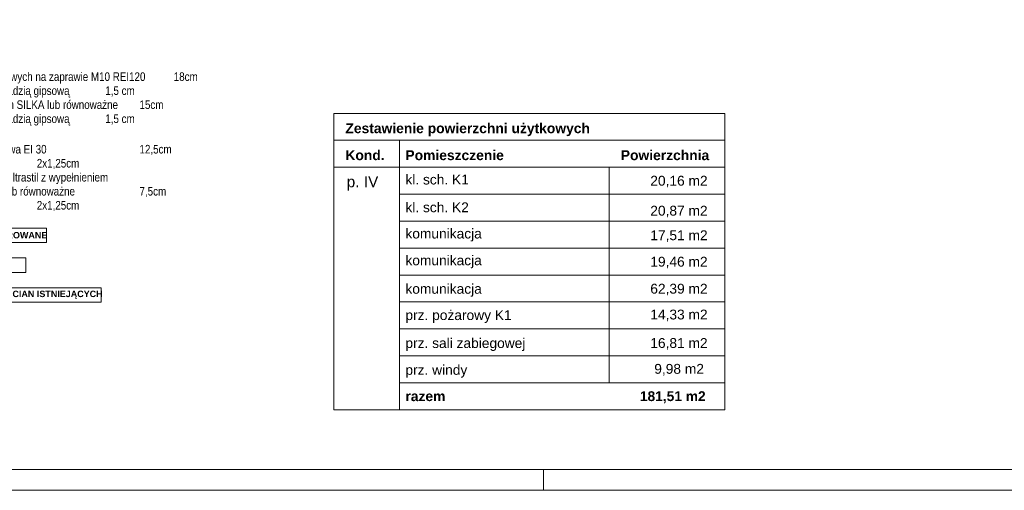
# Paper-space layout 'A-34 RZUT - PIĘTRO 4' of a CAD drawing. Header units: millimetres. Extents: x 0 to 800, y 0 to 550.
# Tile 6 of 15: x 318 to 548, y 0 to 110. Entities that reach past the tile are written whole.
import ezdxf

# ---------------------------------------------------------------- set-up
doc = ezdxf.new("R2010")
doc.units = ezdxf.units.MM
doc.header["$MEASUREMENT"] = 0
for name, color, linetype, lineweight in [('0_Nr_pióra__1', 7, 'Continuous', 20), ('A_Arkusz_Nr_pióra__1', 7, 'Continuous', 20), ('AR ZAMUROWANIA_Nr_pióra__1', 7, 'Continuous', 20)]:
    doc.layers.add(name, color=color, linetype=linetype, lineweight=lineweight)
doc.layers.add('A_Arkusz_Nr_pióra__237', color=7, linetype='Continuous', lineweight=5, true_color=0x343434)
doc.styles.add('STYL_AUTOMATYCZNY_1', font='arial.ttf')
doc.styles.add('STYL_AUTOMATYCZNY_2', font='ARIALN.TTF')
doc.styles.add('STYL_AUTOMATYCZNY_3', font='arial.ttf')

psp = doc.layouts.new('A-34 RZUT - PIĘTRO 4')

# ---------------------------------------------------------------- linework, layer by layer
at = {"layer": '0_Nr_pióra__1', "color": 7, "linetype": 'Continuous', "lineweight": 20}
for p, q in [((391, 88.13), (482.35, 88.13)), ((391, 75.53), (391, 88.13)), ((482.35, 88.13), (482.35, 75.53)), ((391, 81.83), (482.35, 81.83)), ((406.3, 81.83), (406.3, 75.53)), ((391, 75.53), (482.35, 75.53)), ((391, 75.53), (482.35, 75.53)), ((391, 18.83), (391, 75.53)), ((406.3, 75.53), (406.3, 18.83)), ((455.35, 75.53), (455.35, 25.13)), ((482.35, 75.53), (482.35, 18.83)), ((406.3, 69.23), (482.35, 69.23)), ((406.3, 62.93), (482.35, 62.93)), ((406.3, 56.63), (482.35, 56.63)), ((406.3, 50.33), (482.35, 50.33)), ((406.3, 44.03), (482.35, 44.03)), ((406.3, 37.73), (482.35, 37.73)), ((406.3, 31.43), (482.35, 31.43)), ((406.3, 25.13), (482.35, 25.13)), ((391, 18.83), (482.35, 18.83))]:
    psp.add_line(p, q, dxfattribs=at)
at = {"layer": 'A_Arkusz_Nr_pióra__1', "color": 7, "linetype": 'Continuous', "lineweight": 20}
psp.add_line((795.1, 4.9), (29.9, 4.9), dxfattribs=at)
at = {"layer": 'A_Arkusz_Nr_pióra__1', "color": 7, "linetype": 'Continuous', "lineweight": 20, "flags": 128}
psp.add_lwpolyline([(0, 550), (800, 550), (800, 0), (0, 0)], close=True, dxfattribs=at)
at = {"layer": 'A_Arkusz_Nr_pióra__237', "color": 250, "linetype": 'Continuous', "lineweight": 5, "true_color": 0x343434}
psp.add_line((440, 0), (440, 4.9), dxfattribs=at)
at = {"layer": 'AR ZAMUROWANIA_Nr_pióra__1', "color": 7, "linetype": 'Continuous', "lineweight": 20, "flags": 128}
for points in [[(284.23, 61.32), (323.84, 61.32), (323.84, 57.96), (284.23, 57.96)], [(284.23, 54.32), (318.99, 54.32), (318.99, 50.96), (284.23, 50.96)], [(284.23, 47.32), (336.64, 47.32), (336.64, 43.96), (284.23, 43.96)]]:
    psp.add_lwpolyline(points, close=True, dxfattribs=at)

# ---------------------------------------------------------------- texts
at = {"layer": '0_Nr_pióra__1', "color": 7, "linetype": 'Continuous', "lineweight": 20, "insert": (273.58, 65.04), "char_height": 2, "attachment_point": 7, "line_spacing_factor": 0.982744, "style": 'STYL_AUTOMATYCZNY_2'}
psp.add_mtext('\\A1;{\\pql;\\fArial Narrow|b0|i0|c238|p0;\\W1.000000;S\\fArial Narrow|b0|i0|c238|p0;\\W1.000000;\\A1{\\H.66x;\\S ^ 9 ;}\\fArial Narrow|b0|i0|c238|p0;\\W1.000000;- ściana murowana z bloczków silikatowych na zaprawie M10 REI120^I18cm\\P\\pql;\\fArial Narrow|b0|i0|c238|p0;\\W1.000000;tynk gipsowy nakładany maszynowo z gładzią gipsową^I^I1,5 cm\\P\\pql;\\fArial Narrow|b0|i0|c238|p0;\\W1.000000;ściana murowana z bloczków silikatowych SILKA lub równoważne^I15cm\\P\\pql;\\fArial Narrow|b0|i0|c238|p0;\\W1.000000;tynk gipsowy nakładany maszynowo z gładzią gipsową^I^I1,5 cm\\P\\pql;\\fArial Narrow|b0|i0|c238|p0;\\W1.000000;\\P\\pql;\\fArial Narrow|b0|i0|c238|p0;\\W1.000000;S\\fArial Narrow|b0|i0|c238|p0;\\W1.000000;\\A1{\\H.66x;\\S ^ 10 ;}\\fArial Narrow|b0|i0|c238|p0;\\W1.000000;- ściana systemowa gipsowo kartonowa EI 30^I^I^I12,5cm\\P\\pql;\\fArial Narrow|b0|i0|c238|p0;\\W1.000000;2xpłyta GKF^I^I^I^I^I2x1,25cm\\P\\pql;\\fArial Narrow|b0|i0|c238|p0;\\W1.000000;Profil systemowy np. Rigips CW/UW 75 Ultrastil z wypełnieniem\\P\\pql;\\fArial Narrow|b0|i0|c238|p0;\\W1.000000;z wełny mineralnej np. Isover Aku-płyta lub równoważne^I^I7,5cm\\P\\pql;\\fArial Narrow|b0|i0|c238|p0;\\W1.000000;2xpłyta GKF^I^I^I^I^I2x1,25cm}', dxfattribs=at)
at = {"layer": '0_Nr_pióra__1', "color": 7, "linetype": 'Continuous', "lineweight": 20}
for s, insert, char_height, attachment_point, style in [('\\A1;{\\pql;\\fArial|b1|i0|c238|p0;\\W1.000000;Zestawienie powierzchni użytkowych}', (393.7, 85.81), 2.3151, 1, 'STYL_AUTOMATYCZNY_3'), ('\\A1;{\\pql;\\fArial|b1|i0|c238|p0;\\W1.000000;Kond.}', (393.7, 79.51), 2.3151, 1, 'STYL_AUTOMATYCZNY_3'), ('\\A1;{\\pql;\\fArial|b1|i0|c238|p0;\\W1.000000;Pomieszczenie}', (407.72, 79.51), 2.3151, 1, 'STYL_AUTOMATYCZNY_3'), ('\\A1;{\\pql;\\fArial|b1|i0|c238|p0;\\W1.000000; Powierzchnia}', (457.15, 79.51), 2.3151, 1, 'STYL_AUTOMATYCZNY_3'), ('\\A1;{\\pql;\\fArial|b0|i0|c238|p0;\\W1.000000;kl. sch. K1}', (407.72, 73.81), 2.3, 1, 'STYL_AUTOMATYCZNY_1'), ('\\A1;{\\pql;\\fArial|b0|i0|c238|p0;\\W1.000000;p. IV}', (394, 73.44), 2.5723, 1, 'STYL_AUTOMATYCZNY_1'), ('\\A1;{\\pqr;\\fArial|b0|i0|c238|p0;\\W1.000000;    20,16 m2}', (478.34, 73.53), 2.3, 3, 'STYL_AUTOMATYCZNY_1'), ('\\A1;{\\pql;\\fArial|b0|i0|c238|p0;\\W1.000000;kl. sch. K2}', (407.72, 67.32), 2.3, 1, 'STYL_AUTOMATYCZNY_1'), ('\\A1;{\\pqr;\\fArial|b0|i0|c238|p0;\\W1.000000;    20,87 m2}', (478.34, 66.53), 2.3, 3, 'STYL_AUTOMATYCZNY_1'), ('\\A1;{\\pql;\\fArial|b0|i0|c238|p0;\\W1.000000;komunikacja}', (407.72, 61.18), 2.3, 1, 'STYL_AUTOMATYCZNY_1'), ('\\A1;{\\pqr;\\fArial|b0|i0|c238|p0;\\W1.000000;    17,51 m2}', (478.34, 60.78), 2.3, 3, 'STYL_AUTOMATYCZNY_1'), ('\\A1;{\\pql;\\fArial|b0|i0|c238|p0;\\W1.000000;komunikacja}', (407.72, 54.92), 2.3, 1, 'STYL_AUTOMATYCZNY_1'), ('\\A1;{\\pqr;\\fArial|b0|i0|c238|p0;\\W1.000000;    19,46 m2}', (478.34, 54.6), 2.3, 3, 'STYL_AUTOMATYCZNY_1'), ('\\A1;{\\pql;\\fArial|b0|i0|c238|p0;\\W1.000000;komunikacja}', (407.72, 48.26), 2.3, 1, 'STYL_AUTOMATYCZNY_1'), ('\\A1;{\\pqr;\\fArial|b0|i0|c238|p0;\\W1.000000;    62,39 m2}', (478.34, 48.29), 2.3, 3, 'STYL_AUTOMATYCZNY_1'), ('\\A1;{\\pql;\\fArial|b0|i0|c238|p0;\\W1.000000;prz. pożarowy K1}', (407.72, 42.11), 2.3, 1, 'STYL_AUTOMATYCZNY_1'), ('\\A1;{\\pqr;\\fArial|b0|i0|c238|p0;\\W1.000000;    14,33 m2}', (478.34, 42.25), 2.3, 3, 'STYL_AUTOMATYCZNY_1'), ('\\A1;{\\pql;\\fArial|b0|i0|c238|p0;\\W1.000000;prz. sali zabiegowej}', (407.72, 35.57), 2.3, 1, 'STYL_AUTOMATYCZNY_1'), ('\\A1;{\\pqr;\\fArial|b0|i0|c238|p0;\\W1.000000;    16,81 m2}', (478.34, 35.59), 2.3, 3, 'STYL_AUTOMATYCZNY_1'), ('\\A1;{\\pql;\\fArial|b0|i0|c238|p0;\\W1.000000;prz. windy}', (407.72, 29.31), 2.3, 1, 'STYL_AUTOMATYCZNY_1'), ('\\A1;{\\pqr;\\fArial|b0|i0|c238|p0;\\W1.000000;     9,98 m2}', (477.48, 29.55), 2.3, 3, 'STYL_AUTOMATYCZNY_1'), ('\\A1;{\\pqr;\\fArial|b1|i0|c238|p0;\\W1.000000;   181,51 m2}', (477.88, 23.16), 2.3, 3, 'STYL_AUTOMATYCZNY_3'), ('\\A1;{\\pql;\\fArial|b1|i0|c238|p0;\\W1.000000;razem }', (407.72, 23.17), 2.3151, 1, 'STYL_AUTOMATYCZNY_3')]:
    psp.add_mtext(s, dxfattribs=dict(at, insert=insert, char_height=char_height, attachment_point=attachment_point, style=style))
at = {"layer": 'AR ZAMUROWANIA_Nr_pióra__1', "color": 7, "linetype": 'Continuous', "lineweight": 20, "char_height": 1.5, "attachment_point": 4, "style": 'STYL_AUTOMATYCZNY_3'}
for s, insert in [('\\A1;{\\pql;\\fArial|b1|i0|c238|p0;\\W1.000000;PROJEKTOWANE ŚCIANY MUROWANE}', (284.23, 59.64)), ('\\A1;{\\pql;\\fArial|b1|i0|c238|p0;\\W1.000000;PROJEKTOWANE OBUDOWY ŚCIAN ISTNIEJĄCYCH}', (284.23, 45.7))]:
    psp.add_mtext(s, dxfattribs=dict(at, insert=insert))

doc.saveas('drawing.dxf')
